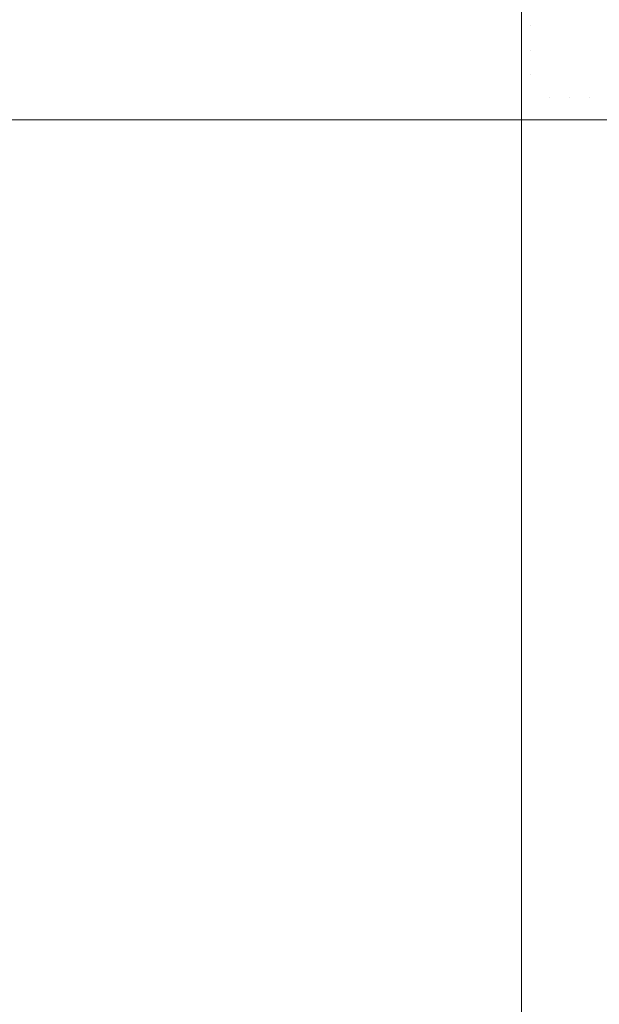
# Model space of a CAD drawing. Header units: centimetres. Extents: x -21.6 to 22.7, y 3.4 to 5.2.
# Tile 244 of 256: x 7.682 to 7.7638, y 4.9752 to 5.1144. Entities that reach past the tile are written whole.
import ezdxf

# ---------------------------------------------------------------- set-up
doc = ezdxf.new("R2010")
doc.units = ezdxf.units.CM
doc.header["$LTSCALE"] = 2.54
doc.layers.add('Lucido design-1', color=7, linetype='Continuous')

# ---------------------------------------------------------------- blocks, each defined once
blk = doc.blocks.new('Gruppo-4-1')
at = {"color": 7, "linetype": 'Continuous', "lineweight": 9}
for points, invisible_edges in [([(-21.50342, 5.11704, -1872.21695), (-21.50342, 5.11349, -1872.2164), (22.63035, 5.11349, -1872.2164), (22.63035, 5.11704, -1872.21695)], 10), ([(7.75286, 5.11758, -1872.61399), (7.75286, 5.11349, -1872.61462), (-6.62594, 5.11349, -1872.61462), (-6.62594, 5.11525, -1872.61435)], 10), ([(7.75418, 5.11349, -1872.61464), (7.75286, 5.11349, -1872.61462), (7.75286, 5.11758, -1872.61399), (7.75419, 5.11704, -1872.6141)], 13), ([(7.75419, 5.11704, -1872.6141), (7.75554, 5.11704, -1872.61414), (7.75552, 5.11349, -1872.61468), (7.75418, 5.11349, -1872.61464)], 15), ([(7.75688, 5.11349, -1872.61475), (7.75552, 5.11349, -1872.61468), (7.75554, 5.11704, -1872.61414), (7.75691, 5.11704, -1872.6142)], 15), ([(7.75691, 5.11704, -1872.6142), (7.7583, 5.11704, -1872.6143), (7.75827, 5.11349, -1872.61484), (7.75688, 5.11349, -1872.61475)], 15), ([(7.75967, 5.11349, -1872.61496), (7.75827, 5.11349, -1872.61484), (7.7583, 5.11704, -1872.6143), (7.7597, 5.11704, -1872.61442)], 15), ([(7.7597, 5.11704, -1872.61442), (7.76113, 5.11704, -1872.61458), (7.76109, 5.11349, -1872.61512), (7.75967, 5.11349, -1872.61496)], 15), ([(7.76253, 5.11349, -1872.6153), (7.76109, 5.11349, -1872.61512), (7.76113, 5.11704, -1872.61458), (7.76258, 5.11704, -1872.61476)], 15), ([(7.76258, 5.11704, -1872.61476), (7.76405, 5.11704, -1872.61499), (7.76399, 5.11349, -1872.61552), (7.76253, 5.11349, -1872.6153)], 15), ([(-21.50342, 5.11349, -1872.2164), (-21.50342, 5.11326, -1872.21637), (22.63035, 5.11326, -1872.21637), (22.63035, 5.11349, -1872.2164)], 10), ([(22.63035, 5.11002, -1872.21601), (22.63035, 5.11326, -1872.21637), (-21.50342, 5.11326, -1872.21637), (-21.50342, 5.11002, -1872.21601)], 10), ([(7.75286, 5.11349, -1872.61462), (7.75286, 5.11326, -1872.61466), (-6.62594, 5.11326, -1872.61466), (-6.62594, 5.11349, -1872.61462)], 10), ([(7.75286, 5.11326, -1872.61466), (7.75286, 5.10893, -1872.61513), (-6.62594, 5.10893, -1872.61513), (-6.62594, 5.11002, -1872.61501)], 10), ([(-6.62594, 5.11002, -1872.61501), (-6.62594, 5.11326, -1872.61466), (7.75286, 5.11326, -1872.61466)], 10), ([(7.75286, 5.11326, -1872.61466), (7.75418, 5.11349, -1872.61464), (7.75418, 5.11002, -1872.61504)], 11), ([(7.75286, 5.11326, -1872.61466), (7.75286, 5.11349, -1872.61462), (7.75418, 5.11349, -1872.61464)], 10), ([(7.75418, 5.11002, -1872.61504), (7.75286, 5.10893, -1872.61513), (7.75286, 5.11326, -1872.61466)], 9), ([(7.75418, 5.11349, -1872.61464), (7.75552, 5.11349, -1872.61468), (7.75551, 5.11002, -1872.61508), (7.75418, 5.11002, -1872.61504)], 15), ([(7.75687, 5.11002, -1872.61515), (7.75551, 5.11002, -1872.61508), (7.75552, 5.11349, -1872.61468), (7.75688, 5.11349, -1872.61475)], 15), ([(7.75688, 5.11349, -1872.61475), (7.75827, 5.11349, -1872.61484), (7.75824, 5.11002, -1872.61524), (7.75687, 5.11002, -1872.61515)], 15), ([(7.75964, 5.11002, -1872.61536), (7.75824, 5.11002, -1872.61524), (7.75827, 5.11349, -1872.61484), (7.75967, 5.11349, -1872.61496)], 15), ([(7.75967, 5.11349, -1872.61496), (7.76109, 5.11349, -1872.61512), (7.76106, 5.11002, -1872.61552), (7.75964, 5.11002, -1872.61536)], 15), ([(7.76249, 5.11002, -1872.6157), (7.76106, 5.11002, -1872.61552), (7.76109, 5.11349, -1872.61512), (7.76253, 5.11349, -1872.6153)], 15), ([(7.76253, 5.11349, -1872.6153), (7.76399, 5.11349, -1872.61552), (7.76395, 5.11002, -1872.61592), (7.76249, 5.11002, -1872.6157)], 15), ([(-21.50342, 5.11002, -1872.21601), (-21.50342, 5.10893, -1872.21589), (22.63035, 5.10893, -1872.21589), (22.63035, 5.11002, -1872.21601)], 10), ([(7.75286, 5.10893, -1872.61513), (7.75418, 5.11002, -1872.61504), (7.75417, 5.10666, -1872.61532)], 11), ([(7.75418, 5.11002, -1872.61504), (7.75551, 5.11002, -1872.61508), (7.75551, 5.10666, -1872.61536), (7.75417, 5.10666, -1872.61532)], 15), ([(7.75686, 5.10666, -1872.61542), (7.75551, 5.10666, -1872.61536), (7.75551, 5.11002, -1872.61508), (7.75687, 5.11002, -1872.61515)], 15), ([(7.75687, 5.11002, -1872.61515), (7.75824, 5.11002, -1872.61524), (7.75823, 5.10666, -1872.61551), (7.75686, 5.10666, -1872.61542)], 15), ([(7.75962, 5.10666, -1872.61564), (7.75823, 5.10666, -1872.61551), (7.75824, 5.11002, -1872.61524), (7.75964, 5.11002, -1872.61536)], 15), ([(7.75964, 5.11002, -1872.61536), (7.76106, 5.11002, -1872.61552), (7.76103, 5.10666, -1872.61579), (7.75962, 5.10666, -1872.61564)], 15), ([(7.76247, 5.10666, -1872.61597), (7.76103, 5.10666, -1872.61579), (7.76106, 5.11002, -1872.61552), (7.76249, 5.11002, -1872.6157)], 15), ([(7.76249, 5.11002, -1872.6157), (7.76395, 5.11002, -1872.61592), (7.76392, 5.10666, -1872.61619), (7.76247, 5.10666, -1872.61597)], 15), ([(22.63035, 5.10666, -1872.21575), (22.63035, 5.10893, -1872.21589), (-21.50342, 5.10893, -1872.21589), (-21.50342, 5.10666, -1872.21575)], 10), ([(-6.62594, 5.10666, -1872.61528), (-6.62594, 5.10893, -1872.61513), (7.75286, 5.10893, -1872.61513), (7.75286, 5.10666, -1872.61528)], 10), ([(7.75417, 5.10666, -1872.61532), (7.75286, 5.10666, -1872.61528), (7.75286, 5.10893, -1872.61513)], 9), ([(-21.50342, 5.10666, -1872.21575), (-21.50342, 5.10457, -1872.21561), (22.63035, 5.10457, -1872.21561), (22.63035, 5.10666, -1872.21575)], 10), ([(7.75286, 5.10666, -1872.61528), (7.75286, 5.10457, -1872.61542), (-6.62594, 5.10457, -1872.61542), (-6.62594, 5.10501, -1872.61539)], 10), ([(-6.62594, 5.10501, -1872.61539), (-6.62594, 5.10666, -1872.61528), (7.75286, 5.10666, -1872.61528)], 10), ([(7.75417, 5.10666, -1872.61532), (7.75417, 5.10339, -1872.61548), (7.75286, 5.10457, -1872.61542)], 11), ([(7.75286, 5.10457, -1872.61542), (7.75286, 5.10666, -1872.61528), (7.75417, 5.10666, -1872.61532)], 10), ([(7.75417, 5.10666, -1872.61532), (7.75551, 5.10666, -1872.61536), (7.7555, 5.10339, -1872.61551), (7.75417, 5.10339, -1872.61548)], 15), ([(7.75685, 5.10339, -1872.61558), (7.7555, 5.10339, -1872.61551), (7.75551, 5.10666, -1872.61536), (7.75686, 5.10666, -1872.61542)], 15), ([(7.75686, 5.10666, -1872.61542), (7.75823, 5.10666, -1872.61551), (7.75822, 5.10339, -1872.61567), (7.75685, 5.10339, -1872.61558)], 15), ([(7.75961, 5.10339, -1872.61579), (7.75822, 5.10339, -1872.61567), (7.75823, 5.10666, -1872.61551), (7.75962, 5.10666, -1872.61564)], 15), ([(7.75962, 5.10666, -1872.61564), (7.76103, 5.10666, -1872.61579), (7.76102, 5.10339, -1872.61595), (7.75961, 5.10339, -1872.61579)], 15), ([(7.76245, 5.10339, -1872.61613), (7.76102, 5.10339, -1872.61595), (7.76103, 5.10666, -1872.61579), (7.76247, 5.10666, -1872.61597)], 15), ([(7.76247, 5.10666, -1872.61597), (7.76392, 5.10666, -1872.61619), (7.7639, 5.10339, -1872.61635), (7.76245, 5.10339, -1872.61613)], 15), ([(22.63035, 5.10339, -1872.21558), (22.63035, 5.10457, -1872.21561), (-21.50342, 5.10457, -1872.21561), (-21.50342, 5.10339, -1872.21558)], 10), ([(-6.62594, 5.10179, -1872.61548), (-6.62594, 5.10457, -1872.61542), (7.75286, 5.10457, -1872.61542), (7.75286, 5.10339, -1872.61544)], 10), ([(7.75417, 5.10339, -1872.61548), (7.75286, 5.10339, -1872.61544), (7.75286, 5.10457, -1872.61542)], 9), ([(-21.50342, 5.10339, -1872.21558), (-21.50342, 5.10021, -1872.21551), (22.63035, 5.10021, -1872.21551), (22.63035, 5.10339, -1872.21558)], 8), ([(7.75286, 5.10339, -1872.61544), (-6.62594, 5.10021, -1872.61551), (-6.62594, 5.10179, -1872.61548)], 9), ([(7.75286, 5.10339, -1872.61544), (7.75286, 5.10021, -1872.61551), (-6.62594, 5.10021, -1872.61551)], 8), ([(7.75417, 5.10021, -1872.61554), (7.75286, 5.10021, -1872.61551), (7.75286, 5.10339, -1872.61544), (7.75417, 5.10339, -1872.61548)], 12), ([(7.75417, 5.10339, -1872.61548), (7.7555, 5.10339, -1872.61551), (7.75557, 5.10021, -1872.61557), (7.75417, 5.10021, -1872.61554)], 11), ([(7.75557, 5.10021, -1872.61557), (7.7555, 5.10339, -1872.61551), (7.75685, 5.10339, -1872.61558)], 11), ([(7.75685, 5.10339, -1872.61558), (7.75822, 5.10339, -1872.61567), (7.75853, 5.10021, -1872.61575), (7.75557, 5.10021, -1872.61557)], 11), ([(7.75853, 5.10021, -1872.61575), (7.75822, 5.10339, -1872.61567), (7.75961, 5.10339, -1872.61579)], 11), ([(7.75961, 5.10339, -1872.61579), (7.76102, 5.10339, -1872.61595), (7.76148, 5.10021, -1872.61605), (7.75853, 5.10021, -1872.61575)], 11), ([(7.76148, 5.10021, -1872.61605), (7.76102, 5.10339, -1872.61595), (7.76245, 5.10339, -1872.61613)], 11), ([(7.76245, 5.10339, -1872.61613), (7.7639, 5.10339, -1872.61635), (7.76442, 5.10021, -1872.61649), (7.76148, 5.10021, -1872.61605)], 11), ([(-6.62594, 5.10021, -1872.61551), (7.75286, 3.90021, -1872.61551), (7.75277, 3.8955, -1872.61551)], 9), ([(-6.62594, 5.10021, -1872.61551), (7.75286, 5.10021, -1872.61551), (7.75286, 3.90021, -1872.61551)], 8), ([(7.75277, 3.8955, -1872.61551), (7.75246, 3.89043, -1872.61551), (7.7521, 3.88694, -1872.61551), (-6.62594, 5.10021, -1872.61551)], 12), ([(-6.62594, 3.90021, -1872.61551), (-6.62594, 5.10021, -1872.61551), (7.7521, 3.88694, -1872.61551)], 10), ([(22.63035, 5.10021, -1873.01551), (22.63035, 3.50021, -1873.01551), (7.68658, 3.6009, -1873.01551), (7.69526, 3.60179, -1873.01551)], 10), ([(22.63035, 5.10021, -1873.01551), (7.69526, 3.60179, -1873.01551), (7.70079, 3.60259, -1873.01551)], 9), ([(7.70079, 3.60259, -1873.01551), (7.70392, 3.60304, -1873.01551), (22.63035, 5.10021, -1873.01551)], 10), ([(22.63035, 5.10021, -1873.01551), (7.70392, 3.60304, -1873.01551), (7.71256, 3.60467, -1873.01551)], 9), ([(22.63035, 5.10021, -1873.01551), (7.71256, 3.60467, -1873.01551), (7.72118, 3.60666, -1873.01551)], 9), ([(22.63035, 5.10021, -1873.01551), (7.72118, 3.60666, -1873.01551), (7.72978, 3.60904, -1873.01551)], 9), ([(22.63035, 5.10021, -1873.01551), (7.72978, 3.60904, -1873.01551), (7.73835, 3.61179, -1873.01551)], 9), ([(22.63035, 5.10021, -1873.01551), (7.73835, 3.61179, -1873.01551), (7.74689, 3.61493, -1873.01551)], 9), ([(22.63035, 5.10021, -1873.01551), (7.74689, 3.61493, -1873.01551), (7.75539, 3.61846, -1873.01551)], 9), ([(7.75471, 3.90021, -1872.61555), (7.75286, 3.90021, -1872.61551), (7.75286, 5.10021, -1872.61551), (7.75417, 5.10021, -1872.61554)], 8), ([(7.75417, 5.10021, -1872.61554), (7.75557, 5.10021, -1872.61557), (7.75557, 3.90021, -1872.61557), (7.75471, 3.90021, -1872.61555)], 10), ([(22.63035, 5.10021, -1873.01551), (7.75539, 3.61846, -1873.01551), (7.76006, 3.62063, -1873.01551)], 9), ([(7.75557, 5.10021, -1872.61557), (7.75853, 5.10021, -1872.61575), (7.75853, 3.90021, -1872.61575), (7.75657, 3.90021, -1872.61563)], 10), ([(7.75657, 3.90021, -1872.61563), (7.75557, 3.90021, -1872.61557), (7.75557, 5.10021, -1872.61557)], 10), ([(7.75853, 5.10021, -1872.61575), (7.76148, 5.10021, -1872.61605), (7.76148, 3.90021, -1872.61605), (7.76033, 3.90021, -1872.61593)], 10), ([(7.76033, 3.90021, -1872.61593), (7.75853, 3.90021, -1872.61575), (7.75853, 5.10021, -1872.61575)], 10), ([(7.76006, 3.62063, -1873.01551), (7.76385, 3.6224, -1873.01551), (22.63035, 5.10021, -1873.01551)], 10), ([(7.76148, 5.10021, -1872.61605), (7.76442, 5.10021, -1872.61649), (7.76442, 3.90021, -1872.61649), (7.76414, 3.90021, -1872.61644)], 10), ([(7.76414, 3.90021, -1872.61644), (7.76148, 3.90021, -1872.61605), (7.76148, 5.10021, -1872.61605)], 10)]:
    blk.add_3dface(points, dxfattribs=dict(at, invisible_edges=invisible_edges))
blk.add_3dface([(-21.50342, 5.10021, -1872.21551), (-21.50342, 3.50021, -1872.21551), (22.63035, 3.50021, -1872.21551), (22.63035, 5.10021, -1872.21551)], dxfattribs=at)
blk = doc.blocks.new('Gruppo-5-1')
at = {"color": 7}
blk.add_blockref('Gruppo-4-1', (0, 0), dxfattribs=at)

msp = doc.modelspace()

# ---------------------------------------------------------------- block references
at = {"layer": 'Lucido design-1', "color": 7}
msp.add_blockref('Gruppo-5-1', (0, 0), dxfattribs=at)

doc.saveas('drawing.dxf')
